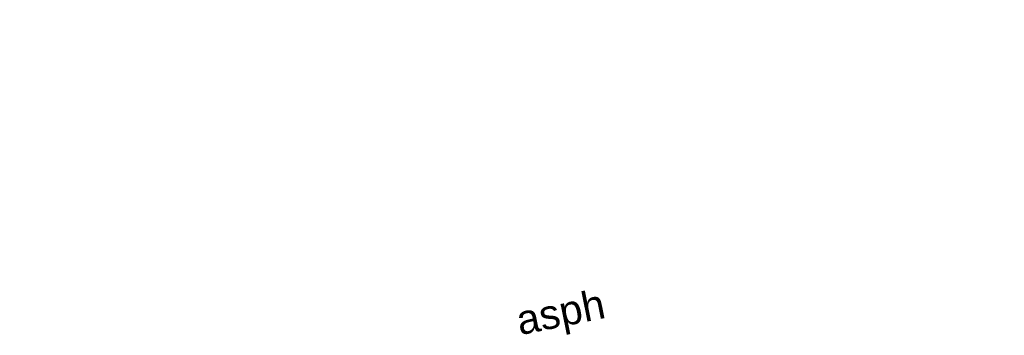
# Model space of a CAD drawing. Header units: feet. Extents: x 1743473 to 1753761, y 447116 to 448712.
# Tile 12 of 34: x 1750175 to 1750229, y 448143 to 448160. Entities that reach past the tile are written whole.
import ezdxf
from ezdxf import colors
from ezdxf.entities.mleader import LeaderData, LeaderLine
from ezdxf.math import Vec2, Vec3

# ---------------------------------------------------------------- set-up
doc = ezdxf.new("R2010")
doc.units = ezdxf.units.FT
doc.header["$MEASUREMENT"] = 0
doc.layers.add('SC_Scratch1', color=7, linetype='Continuous', plot=False)
doc.layers.add('XREF', color=7, linetype='Continuous')
doc.styles.add('L80', font='arial.ttf', dxfattribs={"height": 0.08})

# ---------------------------------------------------------------- blocks, each defined once
blk = doc.blocks.new('2024.02405 EX BASE_1')
at = {"layer": 'SC_Scratch1', "insert": (1750202.217, 448144.863), "char_height": 1.6, "width": 4.71123, "attachment_point": 1, "rotation": 11.4548, "style": 'L80'}
blk.add_mtext('asph', dxfattribs=at)
at = {"layer": 'SC_Scratch1'}
ml = blk.add_multileader_mtext('Standard', dxfattribs=at)
ml.set_content('DOORWAY', color=256, style='L80')
ml.set_leader_properties()
ml.build(insert=Vec2(0, 0))
ml.multileader.update_dxf_attribs({"text_left_attachment_type": 2, "text_right_attachment_type": 2, "dogleg_length": 0.05, "arrow_head_size": 1.6, "scale": 20})
ctx = ml.context
ctx.base_point, ctx.scale, ctx.char_height, ctx.arrow_head_size, ctx.landing_gap_size, ctx.plane_origin = Vec3(1750575.061, 448159.651), 20, 1.6, 1.6, 0.8, Vec3(1750564.936, 448161.16)
ctx.left_attachment, ctx.right_attachment, ctx.text_align_type = 2, 2, 2
notes = []
notes.append((ctx, [(1, (1, 1, 0), (1750588.176, 448159.651), (-1, 0), 1, [(0, [(1750589.474, 448151.393)], 0, [])])]))
ctx.mtext.insert, ctx.mtext.width, ctx.mtext.alignment, ctx.mtext.flow_direction = Vec3(1750586.376, 448160.451), 19.4794, 3, 5
ml = blk.add_multileader_mtext('Standard', dxfattribs=at)
ml.set_content('DOORWAY', color=256, style='L80')
ml.set_leader_properties()
ml.build(insert=Vec2(0, 0))
ml.multileader.update_dxf_attribs({"text_left_attachment_type": 2, "text_right_attachment_type": 2, "dogleg_length": 0.05, "arrow_head_size": 1.6, "scale": 20})
ctx = ml.context
ctx.base_point, ctx.scale, ctx.char_height, ctx.arrow_head_size, ctx.landing_gap_size, ctx.plane_origin = Vec3(1750553.576, 448153.664), 20, 1.6, 1.6, 0.8, Vec3(1750546.792, 448157.548)
ctx.left_attachment, ctx.right_attachment, ctx.text_align_type = 2, 2, 2
notes.append((ctx, [(1, (1, 1, 0), (1750566.691, 448153.664), (-1, 0), 1, [(0, [(1750571.33, 448147.781)], 0, [])])]))
ctx.mtext.insert, ctx.mtext.width, ctx.mtext.alignment, ctx.mtext.flow_direction = Vec3(1750564.891, 448154.464), 19.4794, 3, 5
for ctx, leaders in notes:
    for number, flags, end, landing, length, lines in leaders:
        leader = LeaderData()
        leader.index, (leader.has_last_leader_line, leader.has_dogleg_vector, leader.attachment_direction) = number, flags
        leader.last_leader_point, leader.dogleg_vector, leader.dogleg_length = Vec3(end), Vec3(landing), length
        for number, points, colour, breaks in lines:
            line = LeaderLine()
            line.index, line.vertices, line.color, line.breaks = number, Vec3.list(points), colors.encode_raw_color(colour), breaks
            leader.lines.append(line)
        ctx.leaders.append(leader)

msp = doc.modelspace()

# ---------------------------------------------------------------- block references
at = {"layer": 'XREF'}
msp.add_blockref('2024.02405 EX BASE_1', (0, 0), dxfattribs=at)

doc.saveas('drawing.dxf')
